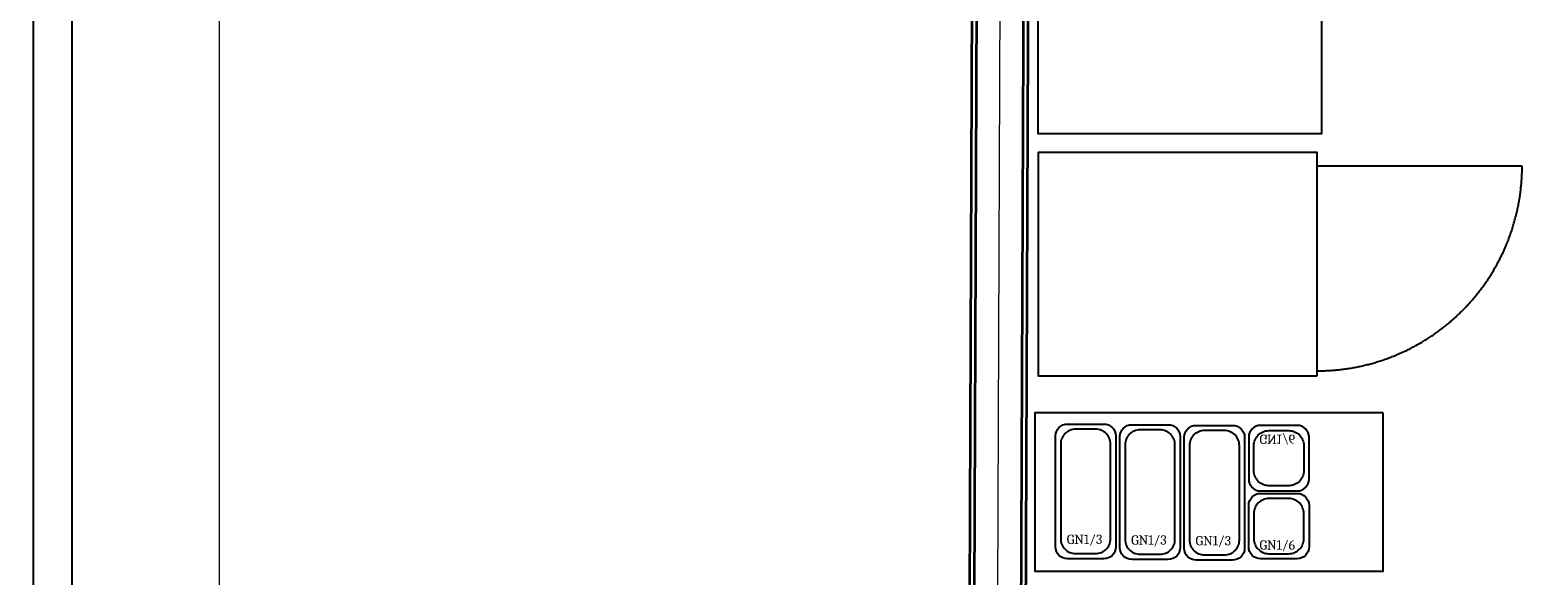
# Model space of a CAD drawing. Header units: millimetres. Extents: x 2950152 to 2989892, y -490837 to -470506.
# Tile 24 of 57: x 2962929 to 2966970, y -478966 to -477503. Entities that reach past the tile are written whole.
import ezdxf

# ---------------------------------------------------------------- set-up
doc = ezdxf.new("R2010")
doc.units = ezdxf.units.MM
doc.header["$LTSCALE"] = 1000
doc.header["$MEASUREMENT"] = 0
doc.linetypes.add('Hidden 2mm', pattern=[3, 2, -1])
doc.linetypes.add('HIDDEN2', pattern=[4.7625, 3.175, -1.5875])
doc.layers.get('0').update_dxf_attribs({"linetype": 'CONTINUOUS'})
for name, color, linetype, lineweight in [('A-DETL', 1, 'CONTINUOUS', 15), ('A-WALL-FULL-EXTR', 2, 'CONTINUOUS', 35), ('I-ANNO-DIMS', 142, 'CONTINUOUS', 18), ('SYN-I-145PARTITION', 104, 'CONTINUOUS', 20)]:
    doc.layers.add(name, color=color, linetype=linetype, lineweight=lineweight)
doc.layers.add('LV_EQUIPMENT', color=8, linetype='CONTINUOUS')
doc.styles.get("Standard").update_dxf_attribs({"font": 'arial.ttf'})
doc.linetypes.add('BATTING', pattern='A,0.00254,-2.54,[134,ltypeshp.shx,S=2.54,R=0,X=-2.54,Y=0],-5.08,[134,ltypeshp.shx,S=2.54,R=180,X=2.54,Y=0],-2.54', length=10.16254)

# ---------------------------------------------------------------- blocks, each defined once
blk = doc.blocks.new('*U765')
at = {"layer": 'I-ANNO-DIMS', "color": 4, "ltscale": 0.25}
blk.add_line((0.0506, 0), (3.3293, 0), dxfattribs=at)
blk = doc.blocks.new('P_GN_1-6_O')
blk.add_lwpolyline([(-34561.4, -22904.6), (-34561.4, -22792.6, -0.414214), (-34529.4, -22760.6), (-34431.4, -22760.6, -0.414214), (-34399.4, -22792.6), (-34399.4, -22904.6, -0.414214), (-34431.4, -22936.6), (-34529.4, -22936.6, -0.414214)], format="xyb", close=True)
at = {"color": 9}
blk.add_lwpolyline([(-34507.4, -22774.6, 0.414214), (-34547.4, -22814.6), (-34547.4, -22882.6, 0.414214), (-34507.4, -22922.6), (-34453.4, -22922.6, 0.414214), (-34413.4, -22882.6), (-34413.4, -22814.6, 0.414214), (-34453.4, -22774.6)], format="xyb", close=True, dxfattribs=at)
at = {"color": 9, "insert": (-34532.4, -22901.6), "char_height": 25, "attachment_point": 4}
blk.add_mtext_dynamic_manual_height_columns('{\\fCambria|b0|i0|c0|p18;GN1/6}', width=91.388, gutter_width=250, heights=[0], dxfattribs=at)

msp = doc.modelspace()

# ---------------------------------------------------------------- linework, layer by layer
for points in [[(2962936.6, -490484.2), (2976317.6, -490484.2), (2976317.6, -470605.7), (2962936.6, -470605.7)], [(2963040.1, -490380.8), (2976214.2, -490380.8), (2976214.2, -470709.1), (2963040.1, -470709.1)]]:
    msp.add_lwpolyline(points, close=True)
at = {"lineweight": -2}
msp.add_circle((2970013.8, -481719.3), 9117.6, dxfattribs=at)
at = {"layer": 'A-DETL', "linetype": 'Hidden 2mm'}
for p, q in [((2965585.6, -482000.5), (2965616.8, -474190.7)), ((2965466.7, -474235.1), (2965435.7, -481982.3))]:
    msp.add_line(p, q, dxfattribs=at)
at = {"layer": 'A-DETL', "linetype": 'Hidden 2mm', "ltscale": 30}
msp.add_lwpolyline([(2974623.3, -486162.3), (2965607.9, -488759.6), (2965565.6, -488615.7), (2965590.8, -484927.5), (2965951.9, -484805.7), (2965659.4, -482312.7), (2965586, -482312.2), (2965616.8, -474190.7), (2965554.7, -474043.9), (2971880.7, -471307, -0.433468), (2974633.2, -473078), (2974649.4, -482237.3), (2971418.2, -482237), (2971418.1, -483990.1), (2974623.3, -483990.4), (2974623.3, -484054.9)], format="xyb", dxfattribs=at)
at = {"layer": 'A-WALL-FULL-EXTR'}
msp.add_lwpolyline([(2965616.8, -474190.7), (2965585.6, -482000.5), (2965435.7, -481982.3), (2965466.6, -474235.1), (2965616.8, -474190.7)], dxfattribs=at)
msp.add_lwpolyline([(2965604.3, -474207.4), (2965573.2, -481986.5), (2965448.2, -481971.3), (2965479, -474244.5)], close=True, dxfattribs=at)
at = {"layer": 'LV_EQUIPMENT'}
for points in [[(2965630.4, -476561.6), (2966390.4, -476561.6), (2966390.4, -477781.6), (2965630.4, -477781.6)], [(2966379.1, -478430.5), (2966379.1, -477831.6), (2965630.4, -477831.6), (2965630.4, -478430.5)], [(2966555.6, -478529.7), (2965622.2, -478529.7), (2965622.2, -478954), (2966555.6, -478954)]]:
    msp.add_lwpolyline(points, close=True, dxfattribs=at)
at = {"layer": 'LV_EQUIPMENT', "linetype": 'HIDDEN2', "ltscale": 6}
msp.add_lwpolyline([(2966379.1, -478416.7, 0.414214), (2966928.1, -477867.7), (2966379.1, -477867.7)], format="xyb", dxfattribs=at)
at = {"layer": 'LV_EQUIPMENT'}
for points in [[(2965838.9, -478591.3), (2965838.9, -478888.8, -0.414214), (2965806.9, -478920.8), (2965709.1, -478920.8, -0.414214), (2965677.2, -478888.8), (2965677.2, -478591.3, -0.414214), (2965709.1, -478559.3), (2965806.9, -478559.3, -0.414214)], [(2966011.5, -478593.1), (2966011.5, -478890.7, -0.414214), (2965979.6, -478922.6), (2965881.8, -478922.6, -0.414214), (2965849.8, -478890.7), (2965849.8, -478593.1, -0.414214), (2965881.8, -478561.1), (2965979.6, -478561.1, -0.414214)], [(2966184.2, -478594.9), (2966184.2, -478892.5, -0.414214), (2966152.2, -478924.4), (2966054.4, -478924.4, -0.414214), (2966022.5, -478892.5), (2966022.5, -478594.9, -0.414214), (2966054.4, -478563), (2966152.2, -478563, -0.414214)]]:
    msp.add_lwpolyline(points, format="xyb", close=True, dxfattribs=at)
at = {"layer": 'LV_EQUIPMENT', "color": 9}
for points in [[(2965785, -478906.8, 0.414214), (2965824.9, -478866.9), (2965824.9, -478613.2, 0.414214), (2965785, -478573.3), (2965731.1, -478573.3, 0.414214), (2965691.2, -478613.2), (2965691.2, -478866.9, 0.414214), (2965731.1, -478906.8)], [(2965957.6, -478908.6, 0.414214), (2965997.6, -478868.7), (2965997.6, -478615, 0.414214), (2965957.6, -478575.1), (2965903.7, -478575.1, 0.414214), (2965863.8, -478615), (2965863.8, -478868.7, 0.414214), (2965903.7, -478908.6)], [(2966130.3, -478910.4, 0.414214), (2966170.2, -478870.5), (2966170.2, -478616.9, 0.414214), (2966130.3, -478576.9), (2966076.4, -478576.9, 0.414214), (2966036.5, -478616.9), (2966036.5, -478870.5, 0.414214), (2966076.4, -478910.4)]]:
    msp.add_lwpolyline(points, format="xyb", close=True, dxfattribs=at)
at = {"layer": 'SYN-I-145PARTITION', "color": 252, "linetype": 'BATTING', "ltscale": 0.05}
msp.add_lwpolyline([(2965510.7, -481970.1), (2965541.7, -474225.9)], dxfattribs=at)

# ---------------------------------------------------------------- block references
at = {"layer": 'I-ANNO-DIMS', "color": 4, "ltscale": 0.25, "xscale": 2304.000000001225, "yscale": 2304.000000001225, "zscale": 2304.000000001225, "rotation": 89.99999999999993}
msp.add_blockref('*U765', (2963436.1, -482301.2), dxfattribs=at)
at = {"layer": 'LV_EQUIPMENT', "extrusion": (0, 0, -1), "xscale": 0.99822, "yscale": 0.99822, "zscale": -0.99822, "rotation": 180}
msp.add_blockref('P_GN_1-6_O', (-3000695, -501458.8), dxfattribs=at)
at = {"layer": 'LV_EQUIPMENT', "extrusion": (0, 0, -1), "xscale": -0.99822, "yscale": 0.99822, "zscale": -0.99822}
msp.add_blockref('P_GN_1-6_O', (-3000695, -456025.2), dxfattribs=at)

# ---------------------------------------------------------------- texts
at = {"layer": 'LV_EQUIPMENT', "color": 9, "char_height": 24.956, "attachment_point": 4}
for insert in [(2965707.5, -478870.9), (2965880, -478872.7), (2966052.7, -478874.5)]:
    msp.add_mtext_dynamic_manual_height_columns('{\\fCambria|b0|i0|c0|p18;GN1/3}', width=91.225, gutter_width=249.6, heights=[0], dxfattribs=dict(at, insert=insert))

doc.saveas('drawing.dxf')
